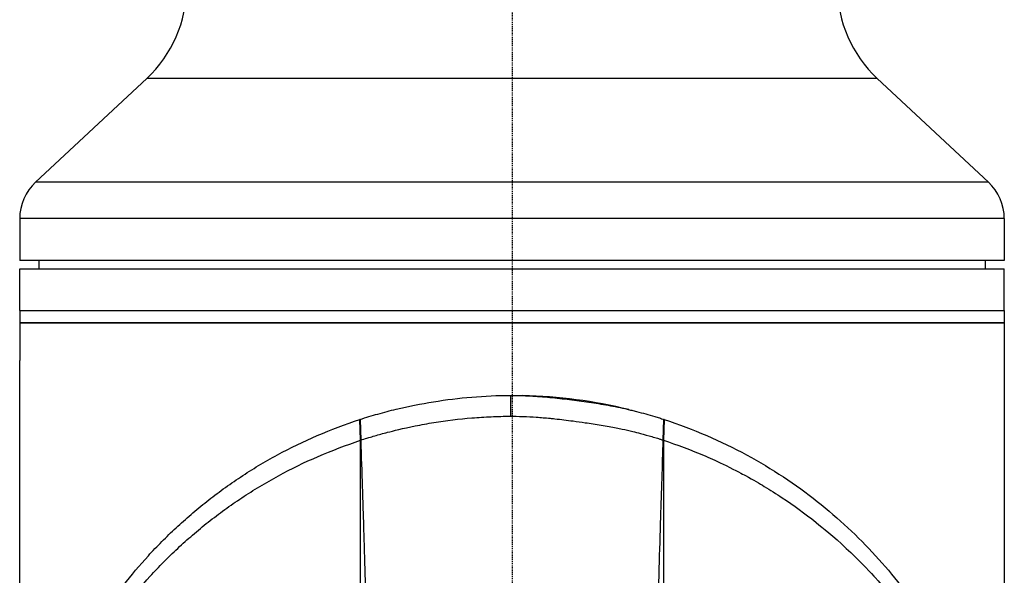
# Model space of a CAD drawing. Header units: millimetres. Extents: x 0 to 4378, y 0 to 2397.
# Tile 238 of 256: x 2192 to 2310, y 1273 to 1340. Entities that reach past the tile are written whole.
import ezdxf

# ---------------------------------------------------------------- set-up
doc = ezdxf.new("R2010")
doc.units = ezdxf.units.MM
doc.header["$LTSCALE"] = 0.2
doc.linetypes.add('CENTER2', pattern=[1.125, 0.75, -0.125, 0.125, -0.125])
doc.layers.add('02_Center Line', color=1, linetype='CENTER2')

# ---------------------------------------------------------------- blocks, each defined once
blk = doc.blocks.new('A$Ccbb9c741')
for p, q in [((-43.77, 833.11), (-57.09, 820.69)), ((43.77, 833.11), (-43.77, 833.11)), ((43.77, 833.11), (57.09, 820.69)), ((57.09, 820.69), (-57.09, 820.69)), ((59, 816.3), (-59, 816.3)), ((-59, 816.3), (-59, 811.3)), ((59, 816.3), (59, 811.3)), ((59, 811.3), (-59, 811.3)), ((-56.7, 811.3), (-56.71, 810.3)), ((56.7, 811.3), (56.71, 810.3)), ((-59, 810.3), (59, 810.3)), ((-59, 805.3), (-59, 810.3)), ((59, 805.3), (59, 810.3)), ((-59, 805.3), (59, 805.3)), ((-59, 805.3), (-59, 803.8)), ((-59, 805.3), (59, 805.3)), ((59, 805.3), (59, 803.8)), ((59, 803.8), (-59, 803.8)), ((-59, 803.8), (-59, 799.3)), ((-59, 803.8), (59, 803.8)), ((59, 803.8), (59, 799.3)), ((-59, 756.1), (-59, 799.3)), ((59, 799.3), (59, 736.1)), ((-0.18, 795.11), (-0.17, 792.62)), ((-18.21, 792.24), (-18.23, 792.23)), ((-18.15, 789.73), (-18.23, 792.23)), ((-18.21, 792.24), (-18.13, 789.75)), ((18.13, 789.75), (18.2, 792.24)), ((18.22, 792.23), (18.14, 789.73)), ((18.22, 792.23), (18.2, 792.24)), ((18.13, 789.75), (18.14, 789.73))]:
    blk.add_line(p, q)
for centre, radius, start, end in [((-54, 844.08), 15, 313, 0), ((54, 844.08), 15, 180, 227), ((-53, 816.3), 6, 133, 180), ((53, 816.3), 6, 0, 47), ((0, 736.1), 59, 76.2705, 88.7519)]:
    blk.add_arc(centre, radius, start, end)
for points, knots in [([(-18.21, 792.24), (-17.86, 792.35), (-17.5, 792.47), (-17.15, 792.57), (-16.79, 792.68), (-16.43, 792.78), (-16.07, 792.88), (-15.71, 792.98), (-15.35, 793.08), (-14.98, 793.18), (-14.62, 793.28), (-14.25, 793.37), (-13.89, 793.46), (-12.42, 793.81), (-10.92, 794.11), (-9.41, 794.35), (-7.89, 794.6), (-6.36, 794.79), (-4.82, 794.91), (-3.28, 795.04), (-1.73, 795.11), (-0.18, 795.11)], [-1, -1, -1, -1, -0.9375, -0.9375, -0.9375, -0.875, -0.875, -0.875, -0.8125, -0.8125, -0.8125, -0.75, -0.75, -0.75, -0.5, -0.5, -0.5, -0.25, -0.25, -0.25, 0, 0, 0, 0]), ([(-0.18, 795.11), (0.02, 795.11), (0.22, 795.11), (0.42, 795.11), (0.61, 795.11), (0.81, 795.1), (1.01, 795.09), (1.4, 795.08), (1.8, 795.07), (2.19, 795.05), (2.98, 795), (3.76, 794.95), (4.55, 794.87), (5.33, 794.8), (6.11, 794.71), (6.89, 794.62), (7.67, 794.52), (8.44, 794.42), (9.22, 794.31), (9.99, 794.19), (10.76, 794.07), (11.52, 793.93), (12.29, 793.79), (13.05, 793.63), (13.8, 793.46), (13.99, 793.42), (14.17, 793.37), (14.36, 793.33), (14.55, 793.28), (14.73, 793.24), (14.92, 793.19), (15.29, 793.09), (15.66, 792.99), (16.02, 792.89), (16.39, 792.79), (16.76, 792.68), (17.12, 792.57), (17.3, 792.52), (17.48, 792.46), (17.66, 792.41), (17.84, 792.35), (18.02, 792.29), (18.2, 792.24)], [-1, -1, -1, -1, -0.96875, -0.96875, -0.96875, -0.9375, -0.9375, -0.9375, -0.875, -0.875, -0.875, -0.75, -0.75, -0.75, -0.625, -0.625, -0.625, -0.5, -0.5, -0.5, -0.375, -0.375, -0.375, -0.25, -0.25, -0.25, -0.21875, -0.21875, -0.21875, -0.1875, -0.1875, -0.1875, -0.125, -0.125, -0.125, -0.0625, -0.0625, -0.0625, -0.03125, -0.03125, -0.03125, 0, 0, 0, 0]), ([(-49.17, 768.72), (-47.53, 771.19), (-45.67, 773.59), (-43.58, 775.89), (-43.06, 776.46), (-42.52, 777.03), (-41.96, 777.59), (-41.41, 778.15), (-40.84, 778.7), (-40.26, 779.24), (-39.97, 779.51), (-39.67, 779.78), (-39.37, 780.05), (-39.07, 780.32), (-38.77, 780.59), (-38.46, 780.85), (-38.16, 781.11), (-37.84, 781.37), (-37.53, 781.63), (-37.22, 781.89), (-36.9, 782.15), (-36.58, 782.4), (-35.93, 782.91), (-35.27, 783.41), (-34.6, 783.9), (-33.92, 784.39), (-33.23, 784.87), (-32.53, 785.33), (-31.82, 785.8), (-31.1, 786.26), (-30.37, 786.7), (-29.63, 787.14), (-28.88, 787.57), (-28.11, 787.98), (-26.58, 788.81), (-24.98, 789.59), (-23.33, 790.3), (-21.68, 791.01), (-19.98, 791.66), (-18.23, 792.23)], [-1, -1, -1, -1, -0.75, -0.75, -0.75, -0.6875, -0.6875, -0.6875, -0.625, -0.625, -0.625, -0.59375, -0.59375, -0.59375, -0.5625, -0.5625, -0.5625, -0.53125, -0.53125, -0.53125, -0.5, -0.5, -0.5, -0.4375, -0.4375, -0.4375, -0.375, -0.375, -0.375, -0.3125, -0.3125, -0.3125, -0.25, -0.25, -0.25, -0.125, -0.125, -0.125, 0, 0, 0, 0]), ([(-18.13, 789.75), (-17.88, 789.83), (-17.64, 789.91), (-17.11, 790.07), (-16.8, 790.16), (-16.15, 790.35), (-15.64, 790.49), (-15.03, 790.66), (-14.96, 790.68), (-14.24, 790.87), (-13.06, 791.16), (-10.87, 791.6), (-10.13, 791.74), (-7.87, 792.1), (-6.34, 792.29), (-4.03, 792.48), (-3.26, 792.52), (-1.72, 792.59), (-0.95, 792.61), (-0.17, 792.62)], [-1.925983, -1.925983, -1.925983, -1.925983, -1.875869, -1.875869, -1.820686, -1.820686, -1.653095, -1.653095, -1.624088, -1.624088, -1.164895, -1.164895, -0.929585, -0.929585, -0.463526, -0.463526, -0.231599, -0.231599, 0, 0, 0, 0]), ([(-0.17, 792.62), (0.17, 792.62), (0.74, 792.61), (1.88, 792.57), (2.4, 792.54), (2.91, 792.51)], [-0.3421384, -0.3421384, -0.3421384, -0.3421384, -0.1542602, -0.1542602, -0.0000058, -0.0000058, -0.0000058, -0.0000058]), ([(2.91, 792.51), (3.46, 792.47), (4.01, 792.42), (4.75, 792.35), (4.93, 792.33), (5.86, 792.23), (6.61, 792.14), (7.8, 791.98), (8.28, 791.91), (9.41, 791.75), (10.06, 791.65), (11.02, 791.49), (11.34, 791.43), (11.93, 791.33), (12.21, 791.28), (12.73, 791.18), (12.97, 791.13), (13.64, 790.99), (14.06, 790.9), (14.76, 790.73), (15.09, 790.64), (15.83, 790.43), (16.32, 790.3), (16.97, 790.11), (17.22, 790.04), (17.57, 789.93), (17.72, 789.88), (17.9, 789.82), (18.01, 789.79), (18.13, 789.75)], [0, 0, 0, 0, 0.166671, 0.166671, 0.221871, 0.221871, 0.444489, 0.444489, 0.598255, 0.598255, 0.802929, 0.802929, 0.904924, 0.904924, 0.994423, 0.994423, 1.072733, 1.072733, 1.212093, 1.212093, 1.315259, 1.315259, 1.467472, 1.467472, 1.537706, 1.537706, 1.574978, 1.574978, 1.639288, 1.639288, 1.639288, 1.639288]), ([(18.22, 792.23), (19.98, 791.66), (21.68, 791.01), (23.33, 790.3), (24.98, 789.59), (26.57, 788.82), (28.11, 787.99), (31.18, 786.33), (34, 784.44), (36.57, 782.41), (39.15, 780.37), (41.48, 778.18), (43.58, 775.89), (45.67, 773.59), (47.53, 771.19), (49.17, 768.72)], [-1, -1, -1, -1, -0.875, -0.875, -0.875, -0.75, -0.75, -0.75, -0.5, -0.5, -0.5, -0.25, -0.25, -0.25, 0, 0, 0, 0]), ([(-48.93, 766.3), (-47.3, 768.76), (-45.45, 771.15), (-43.37, 773.44), (-42.85, 774.01), (-42.31, 774.58), (-41.76, 775.13), (-41.21, 775.69), (-40.64, 776.24), (-40.06, 776.78), (-39.77, 777.05), (-39.48, 777.32), (-39.18, 777.59), (-38.88, 777.85), (-38.58, 778.11), (-38.28, 778.38), (-37.97, 778.64), (-37.66, 778.9), (-37.35, 779.16), (-37.04, 779.42), (-36.72, 779.68), (-36.4, 779.93), (-35.76, 780.44), (-35.1, 780.93), (-34.43, 781.42), (-33.76, 781.9), (-33.08, 782.38), (-32.37, 782.84), (-31.67, 783.31), (-30.96, 783.76), (-30.22, 784.2), (-29.49, 784.64), (-28.74, 785.07), (-27.98, 785.48), (-26.46, 786.31), (-24.87, 787.09), (-23.23, 787.79), (-21.58, 788.5), (-19.89, 789.16), (-18.15, 789.73)], [0, 0, 0, 0, 0.25, 0.25, 0.25, 0.3125, 0.3125, 0.3125, 0.375, 0.375, 0.375, 0.40625, 0.40625, 0.40625, 0.4375, 0.4375, 0.4375, 0.46875, 0.46875, 0.46875, 0.5, 0.5, 0.5, 0.5625, 0.5625, 0.5625, 0.625, 0.625, 0.625, 0.6875, 0.6875, 0.6875, 0.75, 0.75, 0.75, 0.875, 0.875, 0.875, 1, 1, 1, 1]), ([(-18.14, 766.49), (-18.14, 767.41), (-18.14, 768.34), (-18.14, 769.28), (-18.14, 769.33), (-18.14, 769.38), (-18.14, 769.43), (-18.15, 770.33), (-18.15, 771.23), (-18.15, 772.13), (-18.15, 772.22), (-18.15, 772.32), (-18.15, 772.41), (-18.15, 773.29), (-18.15, 774.16), (-18.15, 775.04), (-18.15, 775.16), (-18.15, 775.29), (-18.15, 775.42), (-18.15, 776.28), (-18.15, 777.14), (-18.15, 778), (-18.15, 778.14), (-18.15, 778.29), (-18.15, 778.44), (-18.15, 779.29), (-18.15, 780.14), (-18.15, 781), (-18.15, 781.03), (-18.15, 781.07), (-18.15, 781.1), (-18.15, 782.08), (-18.15, 783.05), (-18.15, 784.02), (-18.15, 785.93), (-18.15, 787.84), (-18.15, 789.73)], [0, 0, 0, 0, 0.1206948, 0.1206948, 0.1206948, 0.1274688, 0.1274688, 0.1274688, 0.2438816, 0.2438816, 0.2438816, 0.256112, 0.256112, 0.256112, 0.3692231, 0.3692231, 0.3692231, 0.3854414, 0.3854414, 0.3854414, 0.4964218, 0.4964218, 0.4964218, 0.5152549, 0.5152549, 0.5152549, 0.6251524, 0.6251524, 0.6251524, 0.6298026, 0.6298026, 0.6298026, 0.7550606, 0.7550606, 0.7550606, 1, 1, 1, 1]), ([(-18.13, 789.75), (-18.07, 787.79), (-18, 785.92), (-17.94, 784.14), (-17.91, 782.93), (-17.87, 781.75), (-17.83, 780.6), (-17.81, 779.9), (-17.79, 779.22), (-17.77, 778.55), (-17.71, 776.61), (-17.66, 774.75), (-17.61, 772.96), (-17.59, 772.05), (-17.57, 771.12), (-17.54, 770.18), (-17.53, 769.72), (-17.52, 769.26), (-17.5, 768.79), (-17.49, 768.33), (-17.47, 767.97), (-17.47, 767.68), (-17.46, 767.58), (-17.46, 767.48), (-17.46, 767.4)], [0, 0, 0, 0, 0.25, 0.25, 0.25, 0.4058701, 0.4058701, 0.4058701, 0.5, 0.5, 0.5, 0.75, 0.75, 0.75, 0.875, 0.875, 0.875, 0.9375, 0.9375, 0.9375, 0.9829974, 0.9829974, 0.9829974, 0.9999998, 0.9999998, 0.9999998, 0.9999998]), ([(17.83, 780.53), (17.88, 782.06), (17.93, 783.59), (18.03, 786.67), (18.08, 788.21), (18.13, 789.75)], [0.0000004, 0.0000004, 0.0000004, 0.0000004, 0.4665484, 0.4665484, 0.9319989, 0.9319989, 0.9319989, 0.9319989]), ([(18.14, 789.73), (19.75, 789.21), (21.45, 788.57), (23.23, 787.81), (23.85, 787.54), (24.67, 787.17), (25.65, 786.7), (26.87, 786.1), (27.63, 785.69), (27.98, 785.5), (28.95, 784.97), (29.69, 784.53), (30.22, 784.21), (30.95, 783.77), (31.67, 783.32), (32.37, 782.85), (33.78, 781.92), (35.12, 780.95), (36.4, 779.93), (36.44, 779.9), (36.45, 779.89), (36.47, 779.87), (37.27, 779.24), (38.51, 778.23), (40.06, 776.78), (41.57, 775.38), (42.63, 774.24), (43.36, 773.44), (43.4, 773.4), (43.46, 773.33), (43.51, 773.27), (45.41, 771.18), (47.23, 768.85), (48.93, 766.3)], [-1, -1, -1, -1, -0.875, -0.875, -0.875, -0.8125, -0.8125, -0.8125, -0.75, -0.75, -0.75, -0.6875, -0.6875, -0.6875, -0.625, -0.625, -0.625, -0.5000062, -0.5000062, -0.5000062, -0.4961503, -0.4961503, -0.4961503, -0.375, -0.375, -0.375, -0.2500563, -0.2500563, -0.2500563, -0.243637, -0.243637, -0.243637, 0, 0, 0, 0]), ([(17.49, 768.48), (17.52, 769.47), (17.55, 770.46), (17.6, 772.43), (17.62, 773.42), (17.71, 776.45), (17.77, 778.49), (17.83, 780.53)], [0.000002, 0.000002, 0.000002, 0.000002, 0.303764, 0.303764, 0.607969, 0.607969, 1.235162, 1.235162, 1.235162, 1.235162]), ([(18.14, 780.5), (18.14, 778.06), (18.14, 775.67), (18.14, 773.34), (18.14, 771.01), (18.14, 768.73), (18.14, 766.49)], [0.3954379, 0.3954379, 0.3954379, 0.3954379, 0.6978194, 0.6978194, 0.6978194, 0.9999999, 0.9999999, 0.9999999, 0.9999999])]:
    blk.add_open_spline(points, degree=3, knots=knots)
for points in [[(-18.15, 789.73), (-18.14, 789.74), (-18.14, 789.74), (-18.13, 789.75)], [(18.14, 789.73), (18.14, 786.65), (18.14, 783.57), (18.14, 780.5)]]:
    blk.add_open_spline(points, degree=3)
at = {"layer": '02_Center Line'}
blk.add_line((0, 1425.31), (0, -16.53), dxfattribs=at)

msp = doc.modelspace()

# ---------------------------------------------------------------- block references
msp.add_blockref('A$Ccbb9c741', (2251.163, 499.915))

doc.saveas('drawing.dxf')
